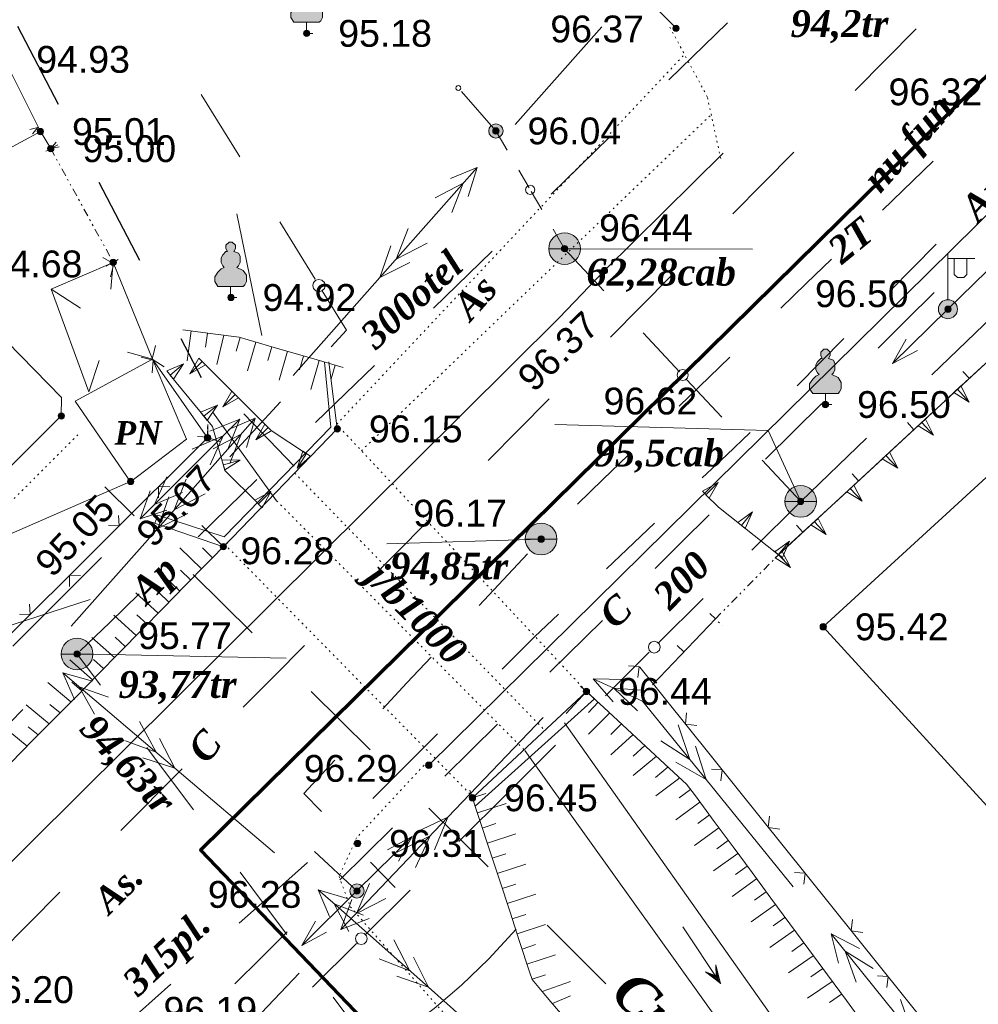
# Model space of a CAD drawing. Header units: millimetres. Extents: x 9396 to 25236, y 15106 to 31102.
# Tile 11 of 256: x 9576 to 9636, y 15907 to 15969. Entities that reach past the tile are written whole.
import ezdxf
from ezdxf.enums import TextEntityAlignment as Align

# ---------------------------------------------------------------- set-up
doc = ezdxf.new("R2010")
doc.units = ezdxf.units.MM
for name, pattern in [('DIVIDE', [1.25, 0.5, -0.25, 0, -0.25, 0, -0.25]), ('DOT', [0.25, 0, -0.25]), ('HIDDEN', [0.375, 0.25, -0.125])]:
    doc.linetypes.add(name, pattern=pattern)
for name, color, linetype, lineweight, true_color in [('1001010', 7, 'Continuous', 9, 0x000000), ('10010110', 7, 'Continuous', 20, 0xa25100), ('10010212', 7, 'Continuous', 9, 0x000000), ('10010230', 7, 'Continuous', 20, 0x000000), ('1040312', 7, 'Continuous', 9, 0x000000), ('1060000', 7, 'Continuous', 9, 0x000000), ('1070000', 7, 'DOT', 9, 0x000000), ('2030003', 7, 'Continuous', 9, 0x000000), ('2030012', 7, 'Continuous', 9, 0x000000), ('21100200', 7, 'HIDDEN', 0, 0x800080), ('3000105', 7, 'DIVIDE', 9, 0x000000), ('3000220', 7, 'Continuous', 9, 0x000000), ('3000260', 7, 'Continuous', 9, 0x000000), ('4000210', 7, 'Continuous', 9, 0x000000), ('5010123', 7, 'Continuous', 9, 0x008000), ('5010210', 7, 'Continuous', 20, 0x008000), ('5010320', 7, 'Continuous', 20, 0x800000), ('5010420', 7, 'Continuous', 9, 0x000000), ('6011210', 1, 'Continuous', 9, 0xff0000), ('6011300', 1, 'Continuous', 20, 0xff0000), ('7010120', 7, 'Continuous', 9, 0x000080), ('9010110', 7, 'Continuous', 9, 0x000000), ('9010120', 7, 'Continuous', 20, 0x000000)]:
    doc.layers.add(name, color=color, linetype=linetype, lineweight=lineweight, true_color=true_color)
doc.layers.add('Канализация', color=1, linetype='Continuous', lineweight=70)
doc.styles.add('1', font='timesbi.ttf', dxfattribs={"height": 0.00127})
doc.styles.add('10', font='timesbi.ttf', dxfattribs={"height": 0.001481})
doc.styles.add('12', font='timesbi.ttf', dxfattribs={"height": 0.001693})
doc.styles.add('13', font='timesbi.ttf', dxfattribs={"height": 0.001693})
doc.styles.add('2', font='timesbi.ttf', dxfattribs={"height": 0.001693})
doc.styles.add('3', font='timesbi.ttf', dxfattribs={"height": 0.001693})
doc.styles.add('F2', font='arial.ttf', dxfattribs={"height": 0.001693})

# ---------------------------------------------------------------- blocks, each defined once
blk = doc.blocks.new('SYMBOL21100200')
at = {"true_color": 0x800080}
h = blk.add_hatch(color=216, dxfattribs=at)
edge = h.paths.add_edge_path()
edge.add_arc((0, 0), 0.1, 0, 360)
at = {"color": 216, "linetype": 'Continuous', "lineweight": 0, "true_color": 0x800080}
blk.add_circle((0, 0), 0.1, dxfattribs=at)
blk = doc.blocks.new('SYMBOL4000210')
at = {"true_color": 0xffffff}
blk.add_hatch(color=7, dxfattribs=at).paths.add_polyline_path([(0.05, 1.75), (-0.05, 1.75), (-0.15, 1.65), (-0.15, 1.55), (-0.1, 1.45), (-0.15, 1.45), (-0.25, 1.35), (-0.3, 1.25), (-0.3, 1.1), (-0.25, 1), (-0.2, 0.95), (-0.3, 0.9), (-0.35, 0.85), (-0.4, 0.8), (-0.5, 0.65), (-0.5, 0.5), (-0.4, 0.35), (-0.3, 0.35), (-0.1, 0.35), (0, 0.35), (0.15, 0.35), (0.4, 0.35), (0.45, 0.4), (0.5, 0.5), (0.5, 0.7), (0.4, 0.85), (0.2, 0.95), (0.25, 1), (0.3, 1.1), (0.3, 1.3), (0.25, 1.4), (0.1, 1.45), (0.15, 1.55), (0.15, 1.65)])
at = {"color": 18, "linetype": 'Continuous', "lineweight": 0, "true_color": 0x000000, "flags": 128}
blk.add_lwpolyline([(0.05, 1.75), (-0.05, 1.75), (-0.15, 1.65), (-0.15, 1.55), (-0.1, 1.45), (-0.15, 1.45), (-0.25, 1.35), (-0.3, 1.25), (-0.3, 1.1), (-0.25, 1), (-0.2, 0.95), (-0.3, 0.9), (-0.35, 0.85), (-0.4, 0.8), (-0.5, 0.65), (-0.5, 0.5), (-0.4, 0.35), (-0.3, 0.35), (-0.1, 0.35), (0, 0.35), (0.15, 0.35), (0.4, 0.35), (0.45, 0.4), (0.5, 0.5), (0.5, 0.7), (0.4, 0.85), (0.2, 0.95), (0.25, 1), (0.3, 1.1), (0.3, 1.3), (0.25, 1.4), (0.1, 1.45), (0.15, 1.55), (0.15, 1.65), (0.05, 1.75)], close=True, dxfattribs=at)
blk.add_lwpolyline([(0, 0.35), (0, 0), (0.2, 0)], dxfattribs=at)
blk = doc.blocks.new('SYMBOL5010420')
at = {"true_color": 0xffffff}
h = blk.add_hatch(color=7, dxfattribs=at)
edge = h.paths.add_edge_path()
edge.add_arc((0, 0), 0.5, 0, 360)
at = {"color": 18, "linetype": 'Continuous', "lineweight": 9, "true_color": 0x000000, "flags": 128}
blk.add_lwpolyline([(-0.5, 0), (0.5, 0)], dxfattribs=at)
at = {"color": 18, "linetype": 'Continuous', "lineweight": 9, "true_color": 0x000000}
blk.add_circle((0, 0), 0.5, dxfattribs=at)
blk = doc.blocks.new('SYMBOL2030012')
at = {"true_color": 0xffffff}
h = blk.add_hatch(color=7, dxfattribs=at)
edge = h.paths.add_edge_path()
edge.add_arc((0, 0), 0.225, 0, 360)
at = {"true_color": 0x000000}
h = blk.add_hatch(color=18, dxfattribs=at)
edge = h.paths.add_edge_path()
edge.add_arc((0, 0), 0.05, 0, 360)
at = {"color": 18, "linetype": 'Continuous', "lineweight": 0, "true_color": 0x000000}
for radius in [0.225, 0.05]:
    blk.add_circle((0, 0), radius, dxfattribs=at)
blk = doc.blocks.new('SYMBOL2030003')
at = {"true_color": 0xffffff}
h = blk.add_hatch(color=7, dxfattribs=at)
edge = h.paths.add_edge_path()
edge.add_arc((0, 0), 0.3, 0, 360)
at = {"true_color": 0x000000}
h = blk.add_hatch(color=18, dxfattribs=at)
edge = h.paths.add_edge_path()
edge.add_arc((0, 0), 0.1, 0, 360)
at = {"color": 18, "linetype": 'Continuous', "lineweight": 0, "true_color": 0x000000, "flags": 128}
for points in [[(0, 0.3), (0, 1.75)], [(0, 1.6), (0.85, 1.6)], [(0.2, 1.6), (0.2, 1.1), (0.3, 1), (0.5, 1), (0.6, 1.1), (0.6, 1.6)]]:
    blk.add_lwpolyline(points, dxfattribs=at)
at = {"color": 18, "linetype": 'Continuous', "lineweight": 0, "true_color": 0x000000}
for radius in [0.3, 0.1]:
    blk.add_circle((0, 0), radius, dxfattribs=at)

msp = doc.modelspace()

# ---------------------------------------------------------------- linework, layer by layer
at = {"layer": '1001010', "color": 253}
for p, q in [((9610.251, 15954.9), (9622.136, 15954.875)), ((9581.738, 15954.037), (9581.589, 15952.338)), ((9577.819, 15952.338), (9579.671, 15951.147)), ((9584.218, 15947.917), (9582.648, 15948.369)), ((9579.34, 15945.26), (9584.218, 15947.917)), ((9580.2, 15945.855), (9580.862, 15947.84)), ((9592.066, 15938.978), (9588.005, 15944.598)), ((9589.99, 15944.466), (9593.165, 15941.159)), ((9608.778, 15936.557), (9599.018, 15936.26)), ((9579.462, 15929.305), (9592.671, 15929.044))]:
    msp.add_line(p, q, dxfattribs=at)
for points in [[(9574.878, 15966.857, 0), (9577.138, 15962.297, 0), (9573.387, 15960.275, 0), (9570.949, 15965.089, 0)], [(9566.423, 15957.816, 0), (9578.478, 15945.497, 0), (9578.458, 15944.337, 0), (9571.398, 15937.317, 0)], [(9581.738, 15954.037, 0), (9577.819, 15952.338, 0), (9580.2, 15945.855, 0)], [(9584.218, 15947.917, 0), (9586.378, 15942.877, 0), (9582.838, 15940.177, 0), (9579.34, 15945.26, 0)], [(9625.178, 15938.937, 0), (9623.114, 15943.406, 0), (9609.642, 15943.799, 0)], [(9638.398, 15941.817, 0), (9626.598, 15931.017, 0), (9637.401, 15919.215, 0)]]:
    msp.add_polyline3d(points, dxfattribs=at)
at = {"layer": '10010110'}
msp.add_polyline3d([(9607.198, 15911.923, 0), (9605.467, 15910.048, 0), (9603.742, 15908.38, 0), (9602.017, 15906.905, 0), (9600.285, 15905.606, 0), (9598.542, 15904.469, 0), (9596.78, 15903.477, 0), (9594.993, 15902.616, 0), (9593.175, 15901.869, 0)], dxfattribs=at)
at = {"layer": '10010212', "color": 253}
for p, q in [((9586.141, 15949.767), (9588.211, 15949.497)), ((9586.661, 15949.707), (9586.421, 15947.817)), ((9586.661, 15949.707), (9586.421, 15947.817)), ((9587.691, 15949.567), (9587.581, 15948.677)), ((9588.731, 15949.437), (9588.291, 15947.587)), ((9588.731, 15949.437), (9588.291, 15947.587)), ((9589.761, 15949.287), (9589.511, 15948.427)), ((9590.761, 15948.997), (9590.231, 15947.177)), ((9590.761, 15948.997), (9590.231, 15947.177)), ((9590.261, 15949.147), (9592.261, 15948.557)), ((9591.761, 15948.707), (9591.511, 15947.837)), ((9592.261, 15948.557), (9594.261, 15947.977)), ((9592.761, 15948.417), (9592.231, 15946.587)), ((9592.761, 15948.417), (9592.231, 15946.587)), ((9593.761, 15948.117), (9593.511, 15947.257)), ((9594.261, 15947.977), (9596.261, 15947.387)), ((9594.761, 15947.827), (9594.231, 15946.007)), ((9594.761, 15947.827), (9594.231, 15946.007)), ((9595.761, 15947.537), (9595.511, 15946.677)), ((9588.701, 15936.077), (9587.341, 15937.407)), ((9588.701, 15936.077), (9587.341, 15937.407)), ((9589.041, 15936.427), (9587.661, 15935.027)), ((9587.321, 15934.677), (9585.951, 15935.997)), ((9587.321, 15934.677), (9585.951, 15935.997)), ((9588.011, 15935.377), (9587.371, 15936.007)), ((9587.661, 15935.027), (9586.291, 15933.627)), ((9585.941, 15933.277), (9584.561, 15934.587)), ((9585.941, 15933.277), (9584.561, 15934.587)), ((9586.631, 15933.977), (9585.991, 15934.597)), ((9586.291, 15933.627), (9584.911, 15932.227)), ((9584.571, 15931.877), (9583.171, 15933.167)), ((9584.571, 15931.877), (9583.171, 15933.167)), ((9585.261, 15932.577), (9584.621, 15933.187)), ((9583.191, 15930.477), (9581.781, 15931.757)), ((9583.191, 15930.477), (9581.781, 15931.757)), ((9583.881, 15931.177), (9583.241, 15931.767)), ((9584.911, 15932.227), (9583.541, 15930.827)), ((9583.541, 15930.827), (9582.161, 15929.427)), ((9581.821, 15929.077), (9580.391, 15930.337)), ((9581.821, 15929.077), (9580.391, 15930.337)), ((9582.501, 15929.777), (9581.871, 15930.357)), ((9582.161, 15929.427), (9580.781, 15928.027)), ((9580.441, 15927.677), (9579.001, 15928.927)), ((9580.441, 15927.677), (9579.001, 15928.927)), ((9581.131, 15928.377), (9580.491, 15928.947)), ((9580.781, 15928.027), (9579.411, 15926.627)), ((9579.061, 15926.277), (9577.611, 15927.507)), ((9579.061, 15926.277), (9577.611, 15927.507)), ((9579.751, 15926.977), (9579.121, 15927.527)), ((9611.641, 15926.937), (9610.351, 15925.547)), ((9611.641, 15926.937), (9610.351, 15925.547)), ((9611.271, 15927.277), (9612.741, 15925.917)), ((9579.411, 15926.627), (9578.031, 15925.237)), ((9612.371, 15926.257), (9611.761, 15925.597)), ((9577.691, 15924.887), (9576.231, 15926.097)), ((9577.691, 15924.887), (9576.231, 15926.097)), ((9578.381, 15925.587), (9577.741, 15926.117)), ((9613.111, 15925.577), (9611.761, 15924.237)), ((9613.111, 15925.577), (9611.761, 15924.237)), ((9612.741, 15925.917), (9614.221, 15924.547)), ((9578.031, 15925.237), (9576.651, 15923.837)), ((9576.311, 15923.487), (9574.841, 15924.677)), ((9576.311, 15923.487), (9574.841, 15924.677)), ((9577.001, 15924.187), (9576.371, 15924.707)), ((9613.851, 15924.897), (9613.181, 15924.227)), ((9614.221, 15924.547), (9615.691, 15923.187)), ((9576.651, 15923.837), (9575.281, 15922.437)), ((9614.591, 15924.207), (9613.181, 15922.937)), ((9614.591, 15924.207), (9613.181, 15922.937)), ((9615.321, 15923.527), (9614.601, 15922.857)), ((9615.691, 15923.187), (9617.171, 15921.827)), ((9616.061, 15922.847), (9614.601, 15921.637)), ((9616.061, 15922.847), (9614.601, 15921.637)), ((9616.801, 15922.167), (9616.011, 15921.497)), ((9617.541, 15921.487), (9616.021, 15920.337)), ((9617.541, 15921.487), (9616.021, 15920.337)), ((9604.911, 15918.787), (9604.281, 15920.697)), ((9618.221, 15920.747), (9617.491, 15920.217)), ((9604.441, 15920.217), (9605.291, 15920.497)), ((9618.521, 15920.347), (9619.711, 15918.727)), ((9604.751, 15919.267), (9606.561, 15919.857)), ((9604.751, 15919.267), (9606.561, 15919.857)), ((9618.811, 15919.937), (9617.281, 15918.817)), ((9618.811, 15919.937), (9617.281, 15918.817)), ((9605.531, 15916.877), (9604.911, 15918.787)), ((9619.411, 15919.137), (9618.681, 15918.597)), ((9619.711, 15918.727), (9620.901, 15917.117)), ((9605.061, 15918.307), (9605.921, 15918.587)), ((9620.011, 15918.327), (9618.471, 15917.207)), ((9620.011, 15918.327), (9618.471, 15917.207)), ((9605.381, 15917.357), (9607.181, 15917.947)), ((9605.381, 15917.357), (9607.181, 15917.947)), ((9620.601, 15917.517), (9619.871, 15916.987)), ((9606.161, 15914.967), (9605.531, 15916.877)), ((9620.901, 15917.117), (9622.101, 15915.497)), ((9605.691, 15916.397), (9606.551, 15916.677)), ((9621.201, 15916.707), (9619.661, 15915.597)), ((9621.201, 15916.707), (9619.661, 15915.597)), ((9606.001, 15915.447), (9607.811, 15916.037)), ((9606.001, 15915.447), (9607.811, 15916.037)), ((9621.801, 15915.897), (9621.061, 15915.367)), ((9606.791, 15913.057), (9606.161, 15914.967)), ((9622.391, 15915.097), (9620.851, 15913.987)), ((9622.391, 15915.097), (9620.851, 15913.987)), ((9622.101, 15915.497), (9623.291, 15913.877)), ((9606.321, 15914.487), (9607.171, 15914.767)), ((9606.631, 15913.537), (9608.441, 15914.127)), ((9606.631, 15913.537), (9608.441, 15914.127)), ((9622.991, 15914.287), (9622.251, 15913.757)), ((9623.291, 15913.877), (9624.481, 15912.267)), ((9623.591, 15913.477), (9622.041, 15912.377)), ((9623.591, 15913.477), (9622.041, 15912.377)), ((9607.411, 15911.147), (9606.791, 15913.057)), ((9606.941, 15912.577), (9607.801, 15912.857)), ((9624.181, 15912.667), (9623.431, 15912.137)), ((9607.261, 15911.627), (9609.061, 15912.217)), ((9607.261, 15911.627), (9609.061, 15912.217)), ((9624.781, 15911.857), (9623.221, 15910.767)), ((9624.781, 15911.857), (9623.221, 15910.767)), ((9624.481, 15912.267), (9625.681, 15910.647)), ((9608.041, 15909.237), (9607.411, 15911.147)), ((9607.571, 15910.667), (9608.431, 15910.947)), ((9625.381, 15911.057), (9624.621, 15910.517)), ((9625.681, 15910.647), (9626.871, 15909.037)), ((9607.881, 15909.717), (9609.691, 15910.307)), ((9607.881, 15909.717), (9609.691, 15910.307)), ((9625.971, 15910.247), (9624.411, 15909.157)), ((9625.971, 15910.247), (9624.411, 15909.157)), ((9626.571, 15909.437), (9625.811, 15908.907)), ((9608.201, 15908.757), (9609.051, 15909.037)), ((9626.871, 15909.037), (9628.061, 15907.417)), ((9608.841, 15907.987), (9610.641, 15908.607)), ((9608.841, 15907.987), (9610.641, 15908.607)), ((9627.171, 15908.627), (9625.601, 15907.557)), ((9627.171, 15908.627), (9625.601, 15907.557)), ((9610.471, 15906.077), (9609.161, 15907.607)), ((9609.491, 15907.227), (9610.631, 15907.717)), ((9627.761, 15907.817), (9627.001, 15907.287))]:
    msp.add_line(p, q, dxfattribs=at)
for points in [[(9588.211, 15949.497, 0), (9589.701, 15949.307, 0), (9590.261, 15949.147, 0)], [(9617.171, 15921.827, 0), (9617.971, 15921.077, 0), (9618.521, 15920.347, 0)], [(9609.161, 15907.607, 0), (9608.211, 15908.737, 0), (9608.041, 15909.237, 0)], [(9628.061, 15907.417, 0), (9628.751, 15906.487, 0), (9629.231, 15905.777, 0)]]:
    msp.add_polyline3d(points, dxfattribs=at)
at = {"layer": '10010230', "color": 253}
for p, q in [((9585.331, 15946.917), (9586.181, 15947.617)), ((9587.361, 15947.777), (9586.581, 15946.997)), ((9589.441, 15945.687), (9588.661, 15944.907)), ((9635.081, 15946.017), (9635.821, 15945.207)), ((9587.471, 15944.317), (9588.321, 15945.017)), ((9591.521, 15943.597), (9590.741, 15942.817)), ((9632.821, 15943.927), (9633.571, 15943.117)), ((9593.961, 15941.957), (9593.361, 15941.027)), ((9630.561, 15941.837), (9631.311, 15941.027)), ((9588.701, 15941.247), (9589.751, 15941.547)), ((9619.181, 15939.357), (9619.961, 15940.137)), ((9590.911, 15938.777), (9591.691, 15939.557)), ((9628.301, 15939.747), (9629.051, 15938.947)), ((9621.441, 15937.417), (9622.121, 15938.287)), ((9626.041, 15937.657), (9626.791, 15936.857)), ((9623.781, 15935.577), (9624.461, 15936.437)), ((9623.781, 15935.577), (9624.531, 15934.767))]:
    msp.add_line(p, q, dxfattribs=at)
for points in [[(9623.784, 15935.573, 0), (9637.369, 15948.133, 0), (9648.222, 15958.973, 0)], [(9587.151, 15947.987, 0), (9586.581, 15946.997, 0), (9587.571, 15947.567, 0)], [(9585.551, 15946.657, 0), (9586.181, 15947.617, 0), (9585.121, 15947.177, 0)], [(9587.358, 15947.776, 0), (9591.71, 15943.408, 0), (9593.959, 15941.953, 0)], [(9590.916, 15938.778, 0), (9588.799, 15940.894, 0), (9588.005, 15943.672, 0), (9585.323, 15946.928, 0)], [(9634.851, 15945.807, 0), (9635.821, 15945.207, 0), (9635.301, 15946.227, 0)], [(9589.231, 15945.897, 0), (9588.661, 15944.907, 0), (9589.651, 15945.477, 0)], [(9587.681, 15944.057, 0), (9588.321, 15945.017, 0), (9587.261, 15944.577, 0)], [(9591.311, 15943.807, 0), (9590.741, 15942.817, 0), (9591.661, 15943.347, 0), (9591.731, 15943.397, 0)], [(9632.591, 15943.717, 0), (9633.571, 15943.117, 0), (9633.051, 15944.137, 0)], [(9593.711, 15942.117, 0), (9593.361, 15941.027, 0), (9594.211, 15941.787, 0)], [(9630.331, 15941.627, 0), (9631.311, 15941.027, 0), (9630.791, 15942.047, 0)], [(9588.791, 15940.927, 0), (9589.751, 15941.547, 0), (9588.601, 15941.567, 0)], [(9619.391, 15939.147, 0), (9619.961, 15940.137, 0), (9618.971, 15939.577, 0)], [(9628.081, 15939.537, 0), (9629.051, 15938.947, 0), (9628.531, 15939.957, 0)], [(9591.151, 15938.537, 0), (9591.691, 15939.557, 0), (9590.681, 15939.017, 0)], [(9623.784, 15935.573, 0), (9619.974, 15938.566, 0), (9619.181, 15939.36, 0)], [(9621.671, 15937.237, 0), (9622.121, 15938.287, 0), (9621.201, 15937.597, 0)], [(9625.821, 15937.457, 0), (9626.791, 15936.857, 0), (9626.271, 15937.867, 0)], [(9624.021, 15935.387, 0), (9624.461, 15936.437, 0), (9623.551, 15935.757, 0)], [(9623.561, 15935.367, 0), (9624.531, 15934.767, 0), (9624.011, 15935.777, 0)]]:
    msp.add_polyline3d(points, dxfattribs=at)
for points in [[(9587.151, 15947.987, 0), (9586.581, 15946.997, 0), (9587.571, 15947.567, 0), (9587.151, 15947.987, 0)], [(9585.551, 15946.657, 0), (9586.181, 15947.617, 0), (9585.121, 15947.177, 0), (9585.551, 15946.657, 0)], [(9634.851, 15945.807, 0), (9635.821, 15945.207, 0), (9635.301, 15946.227, 0), (9634.851, 15945.807, 0)], [(9589.231, 15945.897, 0), (9588.661, 15944.907, 0), (9589.651, 15945.477, 0), (9589.231, 15945.897, 0)], [(9587.681, 15944.057, 0), (9588.321, 15945.017, 0), (9587.261, 15944.577, 0), (9587.681, 15944.057, 0)], [(9591.311, 15943.807, 0), (9590.741, 15942.817, 0), (9591.661, 15943.347, 0), (9591.731, 15943.397, 0), (9591.711, 15943.407, 0), (9591.311, 15943.807, 0)], [(9632.591, 15943.717, 0), (9633.571, 15943.117, 0), (9633.051, 15944.137, 0), (9632.591, 15943.717, 0)], [(9593.711, 15942.117, 0), (9593.361, 15941.027, 0), (9594.211, 15941.787, 0), (9593.711, 15942.117, 0)], [(9630.331, 15941.627, 0), (9631.311, 15941.027, 0), (9630.791, 15942.047, 0), (9630.331, 15941.627, 0)], [(9588.791, 15940.927, 0), (9589.751, 15941.547, 0), (9588.601, 15941.567, 0), (9588.791, 15940.927, 0)], [(9619.391, 15939.147, 0), (9619.961, 15940.137, 0), (9618.971, 15939.577, 0), (9619.391, 15939.147, 0)], [(9628.081, 15939.537, 0), (9629.051, 15938.947, 0), (9628.531, 15939.957, 0), (9628.081, 15939.537, 0)], [(9591.151, 15938.537, 0), (9591.691, 15939.557, 0), (9590.681, 15939.017, 0), (9591.151, 15938.537, 0)], [(9621.671, 15937.237, 0), (9622.121, 15938.287, 0), (9621.201, 15937.597, 0), (9621.671, 15937.237, 0)], [(9625.821, 15937.457, 0), (9626.791, 15936.857, 0), (9626.271, 15937.867, 0), (9625.821, 15937.457, 0)], [(9624.021, 15935.387, 0), (9624.461, 15936.437, 0), (9623.551, 15935.757, 0), (9624.021, 15935.387, 0)], [(9623.561, 15935.367, 0), (9624.531, 15934.767, 0), (9624.011, 15935.777, 0), (9623.561, 15935.367, 0)]]:
    msp.add_polyline3d(points, close=True, dxfattribs=at)
at = {"layer": '1040312', "color": 253}
for p, q in [((9619.831, 15909.557, 9.703), (9619.911, 15908.797, 9.703)), ((9619.851, 15909.527, 9.703), (9619.991, 15908.677, 9.703)), ((9619.231, 15909.197, 9.703), (9619.831, 15908.917, 9.703)), ((9619.251, 15909.167, 9.703), (9619.891, 15908.827, 9.703)), ((9619.371, 15909.077, 9.703), (9619.991, 15908.677, 9.703))]:
    msp.add_line(p, q, dxfattribs=at)
for points in [[(9617.731, 15912.067, 9.703), (9620.111, 15908.497, 9.703), (9620.111, 15908.497, 9.703), (9619.811, 15909.677, 9.703)], [(9620.121, 15908.487, 9.703), (9619.151, 15909.227, 9.703), (9619.711, 15909.007, 9.703), (9619.711, 15909.007, 9.703), (9619.711, 15909.007, 9.703), (9619.801, 15908.977, 9.703), (9619.831, 15908.917, 9.703), (9619.711, 15909.007, 9.703), (9619.831, 15908.917, 9.703), (9619.831, 15908.917, 9.703), (9619.831, 15908.917, 9.703), (9619.811, 15909.677, 9.703)]]:
    msp.add_polyline3d(points, dxfattribs=at)
at = {"layer": '1060000', "color": 253}
for p, q in [((9617.298, 15968.817), (9596.338, 15989.997)), ((9601.678, 15922.277), (9663.018, 15982.737)), ((9589.549, 15957.091), (9591.136, 15949.416)), ((9595.898, 15943.517), (9595.369, 15947.743)), ((9588.698, 15936.077), (9595.898, 15943.517)), ((9588.698, 15936.077), (9583.992, 15937.689)), ((9604.438, 15920.217), (9611.638, 15926.937)), ((9597.138, 15914.337, 10.086), (9594.451, 15916.834, 10.086))]:
    msp.add_line(p, q, dxfattribs=at)
for points in [[(9567.378, 15908.317, 0), (9609.92, 15950.524, 0), (9612.778, 15953.517, 0), (9620.287, 15960.936, 0)], [(9595.084, 15947.734, 0), (9595.482, 15943.624, 0), (9588.754, 15936.7, 0), (9584.561, 15938.066, 0), (9584.361, 15937.563, 0)], [(9582.831, 15940.187, 0), (9571.82, 15935.386, 0), (9568.116, 15933.798, 0)], [(9580.286, 15932.74, 0), (9572.084, 15930.093, 0), (9559.648, 15923.475, 0), (9549.329, 15916.328, 0), (9545.624, 15912.622, 0), (9539.538, 15901.505, 0)], [(9611.638, 15926.937, 0), (9612.15, 15926.464, 0), (9604.611, 15919.69, 0), (9604.438, 15920.217, 0)]]:
    msp.add_polyline3d(points, dxfattribs=at)
at = {"layer": '1070000', "color": 253}
for p, q in [((9595.861, 15943.812, 52.37), (9617.833, 15967.168, 68.613)), ((9619.447, 15963.299, 40.253), (9597.423, 15942.142, 96.973)), ((9611.638, 15926.937, 20.471), (9595.861, 15943.812, 20.471)), ((9593.202, 15940.731), (9608.97, 15924.516)), ((9592.066, 15938.978), (9607.749, 15923.201)), ((9604.287, 15920.459, 20.471), (9588.813, 15936.196, 20.471))]:
    msp.add_line(p, q, dxfattribs=at)
for points in [[(9620.131, 15960.585, 96.973), (9619.275, 15964.488, 96.973), (9616.815, 15969.062, 96.973)], [(9562.098, 15917.457, 0), (9557.909, 15921.547, 0), (9579.605, 15943.243, 0)], [(9601.376, 15922.277, 0), (9597.116, 15917.696, 0), (9596.01, 15915.253, 0), (9596.721, 15913.337, 0), (9632.998, 15872.057, 0)]]:
    msp.add_polyline3d(points, dxfattribs=at)
at = {"layer": '3000105', "color": 253}
for p, q in [((9578.236, 15961.458), (9577.272, 15960.929)), ((9577.798, 15961.217), (9581.738, 15954.037)), ((9581.3, 15953.797), (9582.264, 15954.326)), ((9619.788, 15931.518), (9623.784, 15935.573)), ((9624.14, 15935.222), (9623.357, 15935.994)), ((9619.432, 15931.869), (9620.216, 15931.097))]:
    msp.add_line(p, q, dxfattribs=at)
at = {"layer": '3000220', "color": 253}
for p, q in [((9634.291, 15945.287), (9637.371, 15948.137)), ((9635.831, 15946.707), (9635.421, 15947.147)), ((9630.791, 15942.047), (9633.871, 15944.897)), ((9632.331, 15943.467), (9631.921, 15943.917)), ((9627.281, 15938.807), (9630.371, 15941.657)), ((9628.831, 15940.237), (9628.421, 15940.677)), ((9623.781, 15935.577), (9626.861, 15938.417)), ((9625.321, 15936.997), (9624.921, 15937.437)), ((9615.821, 15927.347), (9619.791, 15931.517)), ((9617.801, 15929.437), (9617.371, 15929.847))]:
    msp.add_line(p, q, dxfattribs=at)
at = {"layer": '3000260', "color": 253}
for p, q in [((9577.798, 15961.217), (9577.138, 15962.297)), ((9584.218, 15947.917), (9581.738, 15954.037)), ((9587.698, 15942.957), (9584.218, 15947.917)), ((9562.098, 15917.457), (9587.698, 15942.957)), ((9654.59, 15879.171), (9615.014, 15928.461))]:
    msp.add_line(p, q, dxfattribs=at)
for points in [[(9576.641, 15962.157, 0), (9576.981, 15962.557, 0), (9576.471, 15962.427, 0)], [(9578.321, 15961.327, 0), (9577.801, 15961.217, 0), (9578.131, 15961.627, 0)], [(9581.571, 15953.127, 0), (9581.781, 15953.937, 0), (9581.081, 15954.337, 0)], [(9584.951, 15947.427, 0), (9584.211, 15947.927, 0), (9584.411, 15948.777, 0)], [(9584.201, 15947.067, 0), (9584.261, 15947.857, 0), (9583.511, 15948.057, 0)], [(9587.061, 15943.027, 0), (9587.741, 15942.997, 0), (9587.701, 15943.667, 0)], [(9588.491, 15942.697, 0), (9587.691, 15942.967, 0), (9587.721, 15943.797, 0)], [(9584.601, 15939.167, 0), (9584.611, 15939.887, 0), (9585.311, 15939.867, 0)], [(9581.441, 15937.427, 0), (9582.111, 15937.397, 0), (9582.071, 15938.057, 0)], [(9578.981, 15933.567, 0), (9578.981, 15934.277, 0), (9579.681, 15934.267, 0)], [(9575.811, 15931.827, 0), (9576.491, 15931.787, 0), (9576.441, 15932.457, 0)], [(9614.891, 15927.817, 0), (9614.971, 15928.507, 0), (9614.301, 15928.557, 0)], [(9618.611, 15924.777, 0), (9617.891, 15924.877, 0), (9617.961, 15925.587, 0)], [(9620.131, 15921.297, 0), (9620.221, 15921.977, 0), (9619.541, 15922.027, 0)], [(9623.861, 15918.247, 0), (9623.131, 15918.347, 0), (9623.201, 15919.067, 0)], [(9625.371, 15914.767, 0), (9625.461, 15915.457, 0), (9624.781, 15915.497, 0)], [(9629.101, 15911.717, 0), (9628.371, 15911.817, 0), (9628.441, 15912.537, 0)], [(9630.611, 15908.237, 0), (9630.701, 15908.927, 0), (9630.021, 15908.967, 0)]]:
    msp.add_polyline3d(points, dxfattribs=at)
at = {"layer": '5010123'}
for p, q in [((9650.147, 15868.583), (9610.252, 15924.956)), ((9607.749, 15923.201), (9648.022, 15867.025))]:
    msp.add_line(p, q, dxfattribs=at)
at = {"layer": '5010210'}
for p, q in [((9620.561, 15969.167), (9616.841, 15965.557)), ((9611.261, 15960.147), (9613.121, 15961.957)), ((9609.411, 15958.347), (9611.261, 15960.147)), ((9632.271, 15953.697, 118.425), (9633.731, 15955.187, 118.425)), ((9605.691, 15954.737), (9601.971, 15951.137)), ((9630.811, 15952.207, 118.425), (9632.271, 15953.697, 118.425)), ((9627.891, 15949.217, 118.425), (9624.961, 15946.237, 118.425)), ((9596.391, 15945.727), (9598.251, 15947.527)), ((9594.531, 15943.917), (9596.391, 15945.727)), ((9620.481, 15941.867, 118.425), (9621.991, 15943.297, 118.425)), ((9618.961, 15940.427, 118.425), (9620.481, 15941.867, 118.425)), ((9590.811, 15940.317), (9587.101, 15936.707)), ((9615.931, 15937.557, 118.425), (9612.901, 15934.687, 118.425)), ((9581.521, 15931.297), (9583.381, 15933.097)), ((9608.351, 15930.377, 118.425), (9609.871, 15931.817, 118.425)), ((9579.661, 15929.497), (9581.521, 15931.297)), ((9606.311, 15928.337, 118.425), (9608.351, 15930.377, 118.425)), ((9579.461, 15929.297), (9580.931, 15927.327)), ((9576.031, 15925.797), (9572.411, 15922.097)), ((9602.221, 15924.257, 118.425), (9598.141, 15920.177, 118.425)), ((9586.811, 15919.457), (9583.871, 15923.387)), ((9591.861, 15914.207, 118.425), (9594.021, 15916.127, 118.425)), ((9589.761, 15915.517), (9591.231, 15913.547)), ((9589.701, 15912.297, 118.425), (9591.861, 15914.207, 118.425)), ((9591.231, 15913.547), (9592.701, 15911.577)), ((9585.391, 15908.457, 118.425), (9581.081, 15904.617, 118.425)), ((9598.581, 15903.697), (9595.641, 15907.637))]:
    msp.add_line(p, q, dxfattribs=at)
at = {"layer": '5010320', "lineweight": 30}
for p, q in [((9575.691, 15968.947), (9576.981, 15966.487)), ((9632.481, 15968.777), (9628.611, 15964.887)), ((9576.981, 15966.487), (9578.271, 15964.017)), ((9622.811, 15959.037), (9624.751, 15960.987)), ((9583.431, 15954.157), (9580.851, 15959.087)), ((9620.881, 15957.097), (9622.811, 15959.037)), ((9617.021, 15953.197), (9613.151, 15949.307)), ((9633.611, 15952.127), (9631.831, 15950.377)), ((9631.831, 15950.377), (9630.061, 15948.617)), ((9586.011, 15949.227), (9587.301, 15946.757)), ((9607.351, 15943.467), (9609.281, 15945.407)), ((9622.961, 15941.607), (9626.511, 15945.117)), ((9605.421, 15941.517), (9607.351, 15943.467)), ((9583.061, 15938.017, 51.931), (9581.201, 15939.867, 51.931)), ((9619.401, 15938.097), (9617.631, 15936.347)), ((9601.551, 15937.627), (9597.691, 15933.727)), ((9617.631, 15936.347), (9615.971, 15934.707)), ((9586.791, 15934.327, 51.931), (9590.511, 15930.637, 51.931)), ((9609.331, 15928.147), (9612.651, 15931.427)), ((9591.891, 15927.887), (9593.821, 15929.837)), ((9589.951, 15925.937), (9591.891, 15927.887)), ((9596.101, 15925.097, 51.931), (9594.241, 15926.937, 51.931)), ((9597.971, 15923.247, 51.931), (9596.101, 15925.097, 51.931)), ((9606.011, 15924.867), (9604.351, 15923.227)), ((9604.351, 15923.227), (9602.691, 15921.587)), ((9586.091, 15922.047), (9582.221, 15918.157)), ((9601.691, 15919.557, 51.931), (9605.421, 15915.857, 51.931)), ((9596.061, 15915.037), (9599.381, 15918.317)), ((9576.421, 15912.307), (9578.361, 15914.257)), ((9574.491, 15910.367), (9576.421, 15912.307)), ((9611.011, 15910.317, 51.931), (9609.151, 15912.167, 51.931)), ((9592.741, 15911.757), (9591.081, 15910.117)), ((9591.081, 15910.117), (9589.421, 15908.477)), ((9612.871, 15908.477, 51.931), (9611.011, 15910.317, 51.931))]:
    msp.add_line(p, q, dxfattribs=at)
at = {"layer": '6011210'}
for p, q in [((9634.478, 15951.077), (9637.979, 15954.506)), ((9634.478, 15951.077), (9630.985, 15947.641)), ((9597.138, 15914.337), (9600.631, 15917.774)), ((9597.138, 15914.337), (9593.661, 15910.885))]:
    msp.add_line(p, q, dxfattribs=at)
for points in [[(9632.548, 15948.477, 0), (9630.985, 15947.641, 0), (9630.985, 15947.641, 0), (9631.846, 15949.19, 0)], [(9599.068, 15916.938, 0), (9600.631, 15917.774, 0), (9600.631, 15917.774, 0), (9599.77, 15916.225, 0)], [(9595.22, 15911.728, 0), (9593.661, 15910.885, 0), (9593.661, 15910.885, 0), (9594.515, 15912.438, 0)]]:
    msp.add_polyline3d(points, dxfattribs=at)
at = {"layer": '6011300'}
for p, q in [((9607.131, 15962.737), (9612.611, 15968.917)), ((9598.581, 15953.077), (9604.741, 15960.037)), ((9598.581, 15953.077), (9599.281, 15955.077)), ((9598.581, 15953.077), (9600.481, 15954.017)), ((9593.111, 15946.897), (9598.581, 15953.077)), ((9584.551, 15937.237), (9590.711, 15944.197)), ((9589.741, 15944.127), (9583.441, 15937.837)), ((9589.741, 15944.127), (9587.851, 15943.367)), ((9589.741, 15944.127), (9588.981, 15942.237)), ((9584.551, 15937.237), (9585.251, 15939.237)), ((9584.551, 15937.237), (9586.451, 15938.177)), ((9579.081, 15931.057), (9584.551, 15937.237)), ((9580.991, 15935.397), (9575.391, 15929.797)), ((9585.641, 15922.087), (9578.561, 15928.107)), ((9608.901, 15925.297), (9602.881, 15918.987)), ((9585.641, 15922.087), (9584.661, 15923.967)), ((9619.211, 15921.367), (9618.531, 15923.477)), ((9585.641, 15922.087), (9583.621, 15922.747)), ((9619.211, 15921.367), (9617.281, 15922.467)), ((9591.921, 15916.737), (9585.641, 15922.087)), ((9624.691, 15914.587), (9619.211, 15921.367)), ((9602.881, 15918.987), (9596.121, 15911.897)), ((9602.881, 15918.987), (9600.881, 15918.047)), ((9602.881, 15918.987), (9602.031, 15916.937)), ((9633.261, 15904.007), (9627.091, 15911.627)), ((9601.651, 15908.257), (9600.711, 15910.157)), ((9593.491, 15909.137), (9587.471, 15902.827)), ((9601.651, 15908.257), (9599.651, 15908.957)), ((9607.831, 15902.777), (9601.651, 15908.257))]:
    msp.add_line(p, q, dxfattribs=at)
for points in [[(9603.051, 15959.327, 0), (9604.741, 15960.037, 0), (9604.171, 15958.187, 0)], [(9602.091, 15958.107, 0), (9603.851, 15959.027, 0), (9603.141, 15957.177, 0)], [(9599.611, 15954.237, 0), (9600.381, 15956.167, 0), (9599.611, 15954.237, 0), (9601.571, 15955.257, 0)], [(9589.021, 15943.487, 0), (9590.711, 15944.197, 0), (9590.151, 15942.347, 0)], [(9588.691, 15943.087, 0), (9587.861, 15941.257, 0), (9588.691, 15943.087, 0), (9586.731, 15942.247, 0)], [(9588.061, 15942.267, 0), (9589.821, 15943.187, 0), (9589.111, 15941.337, 0)], [(9586.111, 15939.507, 0), (9584.351, 15938.747, 0), (9585.121, 15940.497, 0)], [(9585.581, 15938.397, 0), (9586.351, 15940.337, 0), (9585.581, 15938.397, 0), (9587.541, 15939.417, 0)], [(9585.131, 15938.387, 0), (9583.441, 15937.837, 0), (9584.071, 15939.597, 0)], [(9579.301, 15926.427, 0), (9578.561, 15928.107, 0), (9580.421, 15927.577, 0)], [(9619.211, 15921.367, 0), (9615.191, 15926.327, 0), (9612.071, 15927.737, 0)], [(9613.331, 15926.287, 0), (9612.071, 15927.737, 0), (9614.091, 15927.697, 0)], [(9580.551, 15925.507, 0), (9579.581, 15927.237, 0), (9581.451, 15926.567, 0)], [(9614.861, 15925.707, 0), (9613.361, 15927.147, 0), (9615.441, 15926.987, 0)], [(9584.461, 15923.097, 0), (9582.511, 15923.827, 0), (9584.461, 15923.097, 0), (9583.401, 15925.037, 0)], [(9618.181, 15922.637, 0), (9616.331, 15923.807, 0), (9618.181, 15922.637, 0), (9617.431, 15924.827, 0)], [(9601.761, 15917.807, 0), (9600.831, 15915.827, 0), (9601.761, 15917.807, 0), (9599.671, 15916.777, 0)], [(9601.651, 15908.257, 0), (9595.611, 15913.597, 0), (9594.681, 15914.397, 0)], [(9595.411, 15912.717, 0), (9594.681, 15914.397, 0), (9596.531, 15913.867, 0)], [(9598.961, 15913.857, 0), (9597.101, 15912.917, 0), (9597.941, 15914.817, 0)], [(9597.901, 15912.597, 0), (9596.121, 15911.897, 0), (9596.821, 15913.787, 0)], [(9596.621, 15911.767, 0), (9595.701, 15913.527, 0), (9597.551, 15912.817, 0)], [(9600.491, 15909.287, 0), (9598.551, 15910.057, 0), (9600.491, 15909.287, 0), (9599.471, 15911.247, 0)], [(9627.571, 15909.767, 0), (9627.091, 15911.627, 0), (9628.881, 15910.697, 0)], [(9628.671, 15908.567, 0), (9627.981, 15910.527, 0), (9629.761, 15909.447, 0)], [(9632.231, 15905.277, 0), (9630.391, 15906.447, 0), (9632.231, 15905.277, 0), (9631.481, 15907.477, 0)]]:
    msp.add_polyline3d(points, dxfattribs=at)
at = {"layer": '7010120'}
for p, q in [((9630.341, 15957.337), (9633.551, 15960.427)), ((9627.131, 15954.247), (9625.521, 15952.697)), ((9625.521, 15952.697), (9623.911, 15951.147)), ((9617.491, 15944.957), (9620.701, 15948.057)), ((9614.281, 15941.867), (9612.681, 15940.317)), ((9612.681, 15940.317), (9611.071, 15938.767)), ((9604.871, 15932.367), (9607.911, 15935.627)), ((9601.821, 15929.107), (9600.301, 15927.477)), ((9600.301, 15927.477), (9598.781, 15925.847)), ((9598.001, 15916.157), (9599.561, 15914.557))]:
    msp.add_line(p, q, dxfattribs=at)
msp.add_polyline3d([(9594.891, 15919.347, 0), (9593.781, 15920.487, 0), (9595.741, 15922.587, 0)], dxfattribs=at)
at = {"layer": '9010110', "color": 253}
msp.add_line((9605.918, 15962.337), (9603.744, 15964.82), dxfattribs=at)
msp.add_polyline3d([(9603.696, 15965.046, 0), (9603.676, 15965.121, 0), (9603.621, 15965.175, 0), (9603.546, 15965.196, 0), (9603.471, 15965.175, 0), (9603.416, 15965.121, 0), (9603.396, 15965.046, 0), (9603.416, 15964.971, 0), (9603.471, 15964.916, 0), (9603.546, 15964.896, 0), (9603.621, 15964.916, 0), (9603.676, 15964.971, 0), (9603.696, 15965.046, 0)], close=True, dxfattribs=at)
at = {"layer": '9010120', "color": 253}
for p, q in [((9587.301, 15964.647), (9589.731, 15960.707)), ((9605.921, 15962.337), (9606.631, 15961.127)), ((9608.011, 15958.737), (9607.361, 15959.857)), ((9608.811, 15957.377), (9608.141, 15958.517)), ((9594.491, 15952.977), (9592.261, 15956.597)), ((9609.531, 15956.137), (9610.261, 15954.897)), ((9612.741, 15952.237), (9610.261, 15954.897)), ((9633.471, 15946.937), (9637.291, 15950.617)), ((9615.231, 15949.577), (9617.521, 15947.127)), ((9617.971, 15946.647), (9620.201, 15944.257)), ((9592.301, 15945.237), (9589.101, 15941.757)), ((9629.331, 15942.937), (9625.181, 15938.937)), ((9625.181, 15938.937), (9622.741, 15941.547)), ((9622.091, 15935.867), (9625.181, 15938.937)), ((9619.011, 15932.797), (9616.171, 15929.977)), ((9615.611, 15929.427), (9612.841, 15926.667)), ((9606.671, 15920.527), (9609.691, 15923.537)), ((9603.581, 15917.457), (9606.671, 15920.527)), ((9600.501, 15914.387), (9597.661, 15911.567)), ((9597.101, 15911.017), (9594.331, 15908.257))]:
    msp.add_line(p, q, dxfattribs=at)
for points in [[(9608.091, 15958.327, 0), (9608.231, 15958.367, 0), (9608.341, 15958.467, 0), (9608.381, 15958.617, 0), (9608.341, 15958.767, 0), (9608.231, 15958.877, 0), (9608.091, 15958.917, 0), (9607.941, 15958.877, 0), (9607.831, 15958.767, 0), (9607.791, 15958.617, 0), (9607.831, 15958.467, 0), (9607.941, 15958.367, 0), (9608.091, 15958.327, 0)], [(9594.741, 15952.177, 0), (9594.931, 15952.237, 0), (9595.081, 15952.377, 0), (9595.131, 15952.567, 0), (9595.081, 15952.767, 0), (9594.931, 15952.907, 0), (9594.741, 15952.957, 0), (9594.541, 15952.907, 0), (9594.401, 15952.767, 0), (9594.351, 15952.567, 0), (9594.401, 15952.377, 0), (9594.541, 15952.237, 0), (9594.741, 15952.177, 0)], [(9617.721, 15946.567, 0), (9617.891, 15946.617, 0), (9618.021, 15946.747, 0), (9618.071, 15946.917, 0), (9618.021, 15947.097, 0), (9617.891, 15947.217, 0), (9617.721, 15947.267, 0), (9617.541, 15947.217, 0), (9617.411, 15947.097, 0), (9617.371, 15946.917, 0), (9617.411, 15946.747, 0), (9617.541, 15946.617, 0), (9617.721, 15946.567, 0)], [(9615.921, 15929.357, 0), (9616.111, 15929.407, 0), (9616.251, 15929.547, 0), (9616.301, 15929.737, 0), (9616.251, 15929.917, 0), (9616.111, 15930.057, 0), (9615.921, 15930.107, 0), (9615.731, 15930.057, 0), (9615.601, 15929.917, 0), (9615.551, 15929.737, 0), (9615.601, 15929.547, 0), (9615.731, 15929.407, 0), (9615.921, 15929.357, 0)], [(9597.411, 15910.947, 0), (9597.601, 15910.997, 0), (9597.741, 15911.137, 0), (9597.791, 15911.327, 0), (9597.741, 15911.507, 0), (9597.601, 15911.647, 0), (9597.411, 15911.697, 0), (9597.221, 15911.647, 0), (9597.091, 15911.507, 0), (9597.041, 15911.327, 0), (9597.091, 15911.137, 0), (9597.221, 15910.997, 0), (9597.411, 15910.947, 0)]]:
    msp.add_polyline3d(points, close=True, dxfattribs=at)
msp.add_polyline3d([(9595.511, 15948.707, 0), (9596.471, 15949.757, 0), (9594.941, 15952.247, 0)], dxfattribs=at)
at = {"layer": 'Канализация', "elevation": 52.999}
msp.add_lwpolyline([(9914.693, 16236.9), (9847.904, 16170.759), (9810.822, 16135.986), (9742.861, 16069.19), (9687.396, 16015.323), (9643.018, 15971.828), (9587.247, 15916.921), (9623.263, 15879.347), (9650.115, 15847.958), (9712.443, 15775.708), (9736.353, 15743.371), (9741.611, 15737.932), (9782.579, 15743.834)], dxfattribs=at)

# ---------------------------------------------------------------- block references
at = {"layer": '2030003', "color": 253, "xscale": 2, "yscale": 2, "zscale": 2}
msp.add_blockref('SYMBOL2030003', (9634.478, 15951.077), dxfattribs=at)
at = {"layer": '2030012', "color": 253, "xscale": 2, "yscale": 2, "zscale": 2}
for p in [(9605.918, 15962.337), (9597.138, 15914.337)]:
    msp.add_blockref('SYMBOL2030012', p, dxfattribs=at)
at = {"layer": '21100200', "xscale": 2, "yscale": 2, "zscale": 2}
for p in [(9593.958, 15968.497, 190.36), (9617.298, 15968.817, 192.74), (9577.138, 15962.297, 190.02), (9605.918, 15962.337, 192.08), (9577.798, 15961.217, 190), (9610.258, 15954.897, 192.88), (9581.738, 15954.037, 189.36), (9612.778, 15953.517, 192.74), (9589.178, 15951.817, 189.84), (9634.478, 15951.077, 193), (9626.738, 15945.057, 193), (9578.458, 15944.337, 189.9), (9595.898, 15943.517, 192.3), (9587.698, 15942.957, 190.14), (9582.838, 15940.197, 190.1), (9625.178, 15938.937, 193.24), (9608.778, 15936.557, 192.34), (9588.698, 15936.077, 192.56), (9626.598, 15931.017, 190.84), (9579.458, 15929.297, 191.54), (9611.638, 15926.937, 192.88), (9601.678, 15922.277, 192.58), (9604.438, 15920.217, 192.9), (9597.178, 15917.337, 192.62), (9597.138, 15914.337, 192.56)]:
    msp.add_blockref('SYMBOL21100200', p, dxfattribs=at)
at = {"layer": '4000210', "color": 253, "xscale": 2, "yscale": 2, "zscale": 2}
for p in [(9593.958, 15968.497), (9589.158, 15951.817), (9626.738, 15945.057)]:
    msp.add_blockref('SYMBOL4000210', p, dxfattribs=at)
at = {"layer": '5010420', "color": 253, "xscale": 2, "yscale": 2, "zscale": 2}
for p in [(9610.258, 15954.897), (9625.178, 15938.937), (9608.778, 15936.557), (9579.458, 15929.297)]:
    msp.add_blockref('SYMBOL5010420', p, dxfattribs=at)

# ---------------------------------------------------------------- texts
at = {"layer": '1001010', "color": 1, "true_color": 0xff0000, "style": '10'}
msp.add_text('PN', height=1.4813, dxfattribs=at).set_placement((9581.819, 15943.267), align=Align.MIDDLE_LEFT)
at = {"layer": '1060000', "color": 253, "style": '1'}
msp.add_text('As.', height=1.6308, rotation=45, dxfattribs=at).set_placement((9580.918, 15913.367), align=Align.MIDDLE_LEFT)
at = {"layer": '1070000', "color": 253, "style": '2'}
for s, rotation, p in [('As', 48.3, (9603.695, 15950.821, -0.007)), ('j/b1000', 314.4, (9598.187, 15934.65))]:
    msp.add_text(s, height=1.693, rotation=rotation, dxfattribs=at).set_placement(p, align=Align.MIDDLE_LEFT)
at = {"layer": '21100200', "color": 253, "style": 'F2'}
for s, p in [('95.18', (9595.958, 15968.497, 190.36)), ('96.37', (9609.358, 15968.777, 192.74)), ('94.93', (9576.878, 15966.857, 189.86)), ('96.32', (9630.728, 15964.804)), ('95.01', (9579.138, 15962.297, 190.02)), ('96.04', (9607.918, 15962.337, 192.08)), ('95.00', (9579.798, 15961.217, 190)), ('96.44', (9612.438, 15956.217, 192.88)), ('94.68', (9573.878, 15953.937, 189.36)), ('96.50', (9626.078, 15952.057, 193)), ('94.92', (9591.178, 15951.817, 189.84)), ('96.62', (9612.718, 15945.277, 193.24)), ('96.50', (9628.738, 15945.057, 193)), ('96.15', (9597.898, 15943.517, 192.3)), ('96.17', (9600.698, 15938.197, 192.34)), ('96.28', (9589.778, 15935.817, 192.56)), ('95.42', (9628.598, 15931.017, 190.84)), ('95.77', (9583.318, 15930.457, 191.54)), ('96.44', (9613.638, 15926.937, 192.88)), ('96.29', (9593.778, 15922.077, 192.58)), ('96.45', (9606.438, 15920.217, 192.9)), ('96.31', (9599.178, 15917.337, 192.62)), ('96.28', (9587.718, 15914.117, 192.56)), ('96.20', (9573.339, 15908.105)), ('96.19', (9584.918, 15906.797, 64.74))]:
    msp.add_text(s, height=1.693, dxfattribs=at).set_placement(p, align=Align.MIDDLE_LEFT)
for s, rotation, p in [('96.37', 43.8, (9607.718, 15946.377, 192.74)), ('95.07', 46.4, (9583.658, 15936.517, 190.14)), ('95.05', 46.7, (9577.278, 15934.637, 190.1))]:
    msp.add_text(s, height=1.693, rotation=rotation, dxfattribs=at).set_placement(p, align=Align.MIDDLE_LEFT)
at = {"layer": '5010210', "color": 253}
for s, rotation, style, p in [('Ap', 47.9, '3', (9635.781, 15957.042, 0.005)), ('300otel', 42.6, '3', (9597.771, 15949.087)), ('Ap', 45.2, '2', (9583.271, 15932.947)), ('315pl.', 43.2, '3', (9582.741, 15908.217, 0.005))]:
    msp.add_text(s, height=1.693, rotation=rotation, dxfattribs=dict(at, style=style)).set_placement(p, align=Align.MIDDLE_LEFT)
at = {"layer": '5010320', "color": 253}
for s, height, rotation, style, p in [('200', 1.693, 46.1, '2', (9616.321, 15932.577)), ('C', 1.693, 43.5, '3', (9612.861, 15931.417)), ('C', 1.693, 50.9, '3', (9586.981, 15922.817)), ('Cpr', 2.4383, 317.4, '3', (9613.896, 15908.592, 33.551))]:
    msp.add_text(s, height=height, rotation=rotation, dxfattribs=dict(at, style=style)).set_placement(p, align=Align.MIDDLE_LEFT)
at = {"layer": '5010420', "color": 253, "style": '12'}
for s, p in [('94,2tr', (9624.538, 15969.117)), ('62,28cab', (9611.638, 15953.417)), ('95,5cab', (9612.158, 15941.997)), ('94,85tr', (9599.238, 15934.857)), ('93,77tr', (9582.078, 15927.377))]:
    msp.add_text(s, height=1.693, dxfattribs=at).set_placement(p, align=Align.MIDDLE_LEFT)
at = {"layer": '5010420', "color": 253, "style": '13'}
msp.add_text('94,63tr', height=1.693, rotation=312.7, dxfattribs=at).set_placement((9580.158, 15925.077), align=Align.MIDDLE_LEFT)
at = {"layer": '7010120', "color": 253}
for s, rotation, style, p in [('nu fun.', 48.3, '2', (9629.571, 15958.897)), ('2T', 39.4, '3', (9627.251, 15954.517))]:
    msp.add_text(s, height=1.693, rotation=rotation, dxfattribs=dict(at, style=style)).set_placement(p, align=Align.MIDDLE_LEFT)

doc.saveas('drawing.dxf')
